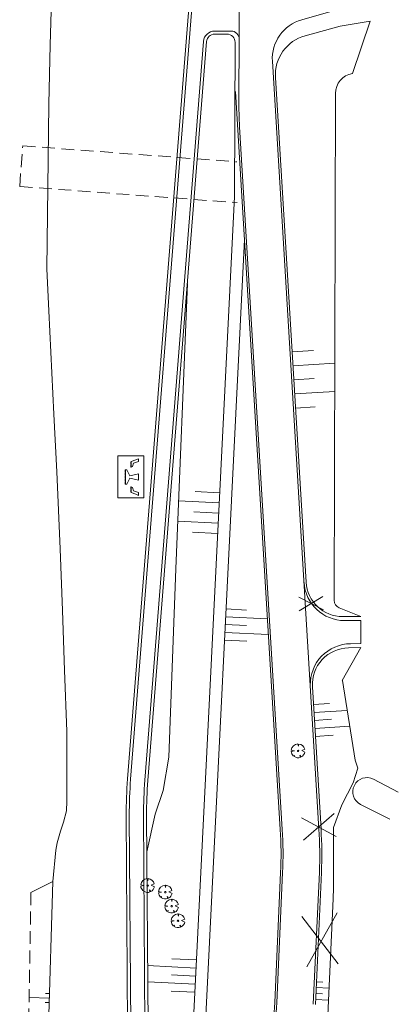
# Model space of a CAD drawing. Header units: metres. Extents: x 102313 to 104557, y 415820 to 422103.
# Tile 242 of 256: x 102643 to 102736, y 420379 to 420621. Entities that reach past the tile are written whole.
import ezdxf

# ---------------------------------------------------------------- set-up
doc = ezdxf.new("R2010")
doc.units = ezdxf.units.M
doc.header["$MEASUREMENT"] = 0
doc.linetypes.add('HIDDEN2', pattern=[4.7625, 3.175, -1.5875])
for name, color, linetype, lineweight in [('N-BEBOUWING AMOVEREN', 10, 'Continuous', 0), ('N-BEPLANTING VERWIJDEREN', 104, 'Continuous', 0), ('N-ONTWERP', 2, 'Continuous', 0), ('N-ONTWERP-FIETSPAD', 30, 'Continuous', 0), ('N-ONTWERP-RECREATIEPUNT', 104, 'Continuous', 0), ('N-ONTWERP-TALUD', 3, 'Continuous', 0), ('N-ONTWERP-WEG', 30, 'Continuous', 0)]:
    doc.layers.add(name, color=color, linetype=linetype, lineweight=lineweight)

# ---------------------------------------------------------------- blocks, each defined once
blk = doc.blocks.new('SBMK')
at = {"color": 0, "flags": 128}
for points in [[(-13.9, 9.6), (-11.1, 9), (-12.1, 11.8)], [(-1.8, 16.8), (0, 9.2), (1.6, 16.8)], [(16.8, 0.4), (11.4, -0.7), (16.8, -1.2)], [(-15, -7.8), (-10.4, -4.4), (-15.9, -5.8)], [(4.2, -16.3), (0.6, -8.8), (-3.2, -16.6)]]:
    blk.add_lwpolyline(points, dxfattribs=at)
blk.add_lwpolyline([(-1.9, 0, 1), (1.8, 0, 1), (-1.9, 0)], format="xyb", dxfattribs=at)
at = {"color": 0}
for start, end in [(145.4075, 200.2477), (95.8899, 135.5711), (1.3252, 84.4398), (207.5009, 259.3455), (284.6649, 356.0474)]:
    blk.add_arc((0, 0), 16.9, start, end, dxfattribs=at)
blk = doc.blocks.new('RECREATIE1')
at = {"color": 0, "linetype": 'ByBlock', "lineweight": -2, "flags": 128}
for points in [[(0, 0), (34.24, 0), (34.24, 21.1), (0, 21.1), (0, 0)], [(2.83, 6.46), (4.25, 10.21), (4.25, 10.21), (4.25, 10.21), (8.91, 10.21), (8.41, 9.04), (5.69, 8.44), (4.15, 4.28), (1.94, 4.28), (2.83, 6.46)], [(4.56, 10.21), (6.42, 10.21), (6.42, 10.52), (4.56, 10.52), (4.56, 10.21)], [(7.04, 10.21), (8.91, 10.21), (8.91, 10.52), (7.04, 10.52), (7.04, 10.21)], [(11.04, 14.84), (12.9, 14.84), (12.9, 15.15), (11.04, 15.15), (11.04, 14.84)], [(16.94, 4.28), (14.4, 4.28), (15.98, 11.41), (11.13, 13.66), (11.04, 14.84), (16.94, 14.84), (22.85, 14.84), (22.75, 13.66), (17.91, 11.41), (19.49, 4.28), (16.94, 4.28)], [(13.53, 14.84), (15.39, 14.84), (15.39, 15.15), (13.53, 15.15), (13.53, 14.84)], [(16.01, 14.84), (17.88, 14.84), (17.88, 15.15), (16.01, 15.15), (16.01, 14.84)], [(18.5, 14.84), (20.36, 14.84), (20.36, 15.15), (18.5, 15.15), (18.5, 14.84)], [(20.98, 14.84), (22.85, 14.84), (22.85, 15.15), (20.98, 15.15), (20.98, 14.84)], [(26.85, 10.21), (24.98, 10.21), (24.98, 10.52), (26.85, 10.52), (26.85, 10.21)], [(31.06, 6.46), (29.64, 10.21), (29.64, 10.21), (29.64, 10.21), (24.98, 10.21), (25.48, 9.04), (28.2, 8.44), (29.74, 4.28), (31.94, 4.28), (31.06, 6.46)], [(29.33, 10.21), (27.47, 10.21), (27.47, 10.52), (29.33, 10.52), (29.33, 10.21)]]:
    blk.add_lwpolyline(points, close=True, dxfattribs=at)

msp = doc.modelspace()

# ---------------------------------------------------------------- linework, layer by layer
at = {"layer": 'N-BEBOUWING AMOVEREN', "ltscale": 0.1}
for p, q in [((102711.922, 420478.898), (102717.982, 420475.798)), ((102712.024, 420475.613), (102717.881, 420479.082)), ((102712.639, 420424.757), (102721.099, 420420.187)), ((102713.116, 420419.255), (102720.59, 420425.844)), ((102721.62, 420388.921), (102712.682, 420400.554)), ((102713.917, 420388.121), (102721.402, 420401.426))]:
    msp.add_line(p, q, dxfattribs=at)
at = {"layer": 'N-ONTWERP', "ltscale": 0.1}
for p, q in [((102722.093, 420619.148), (102729.477, 420620.364)), ((102725.123, 420607.512), (102729.477, 420620.364)), ((102694.294, 420617.193), (102691.267, 420617.193)), ((102722.093, 420619.148), (102713.524, 420616.799)), ((102689.273, 420615.351), (102674.862, 420433.911)), ((102696.102, 420577.313), (102684.879, 420351.658)), ((102722.698, 420474.173), (102727.176, 420474.173)), ((102724.125, 420466.489), (102727.191, 420466.534)), ((102725.772, 420438.925), (102722.636, 420458.457)), ((102736.386, 420431.065), (102730.26, 420434.265)), ((102734.331, 420424.421), (102727.132, 420428.04)), ((102670.074, 420345.151), (102669.55, 420425.307)), ((102674.55, 420425.34), (102675.074, 420345.183)), ((102646.121, 420406.4), (102651.546, 420409.094)), ((102649.956, 420356.087), (102651.546, 420409.094)), ((102707.466, 420411.285), (102706.014, 420379.39)), ((102717.48, 420411.361), (102716.004, 420378.935))]:
    msp.add_line(p, q, dxfattribs=at)
at = {"layer": 'N-ONTWERP', "ltscale": 0.01}
for p, q in [((102722.093, 420619.148), (102729.477, 420620.364)), ((102725.123, 420607.512), (102729.477, 420620.364)), ((102694.294, 420617.193), (102691.267, 420617.193)), ((102722.093, 420619.148), (102713.524, 420616.799)), ((102689.273, 420615.351), (102674.862, 420433.911)), ((102696.102, 420577.313), (102684.879, 420351.658)), ((102722.698, 420474.173), (102727.176, 420474.173)), ((102724.125, 420466.489), (102727.191, 420466.534)), ((102725.772, 420438.925), (102722.636, 420458.457)), ((102736.386, 420431.065), (102730.26, 420434.265)), ((102734.331, 420424.421), (102727.132, 420428.04)), ((102670.074, 420345.151), (102669.55, 420425.307)), ((102674.55, 420425.34), (102675.074, 420345.183)), ((102646.121, 420406.4), (102651.546, 420409.094)), ((102649.956, 420356.087), (102651.546, 420409.094)), ((102707.466, 420411.285), (102706.014, 420379.39)), ((102717.48, 420411.361), (102716.004, 420378.935))]:
    msp.add_line(p, q, dxfattribs=at)
at = {"layer": 'N-ONTWERP', "linetype": 'HIDDEN2'}
for p, q in [((102643.361, 420579.772), (102644.102, 420589.744)), ((102643.361, 420579.772), (102644.102, 420589.744)), ((102644.102, 420589.744), (102696.747, 420585.832)), ((102644.102, 420589.744), (102696.747, 420585.832)), ((102643.361, 420579.772), (102696.764, 420575.803)), ((102643.361, 420579.772), (102696.764, 420575.803)), ((102645.251, 420355.68), (102646.121, 420406.4)), ((102645.251, 420355.68), (102646.121, 420406.4))]:
    msp.add_line(p, q, dxfattribs=at)
at = {"layer": 'N-ONTWERP', "ltscale": 0.1, "flags": 128}
for points in [[(102669.877, 420434.307), (102685.981, 420636.999)], [(102651.16, 420625.707), (102650.851, 420614.571), (102650.537, 420600), (102650.245, 420579.644), (102650.022, 420559.594), (102650.52, 420549.241), (102651.721, 420523.894), (102652.454, 420509.704), (102653.282, 420490.763), (102653.886, 420475.67), (102654.381, 420460.974), (102654.965, 420445.98), (102654.952, 420428.845), (102654.891, 420426.435), (102654.086, 420423.699), (102653.4, 420421.469), (102652.531, 420418.571), (102652.206, 420416.769), (102651.546, 420409.094)], [(102696.294, 420615.183), (102696.102, 420577.313)], [(102706.186, 420606.549), (102713.715, 420482.627)], [(102698.583, 420566.793), (102687.875, 420351.509)], [(102684.558, 420555.988), (102681.726, 420485.916), (102679.965, 420439.645), (102678.62, 420431.49), (102676.649, 420425.63), (102674.608, 420416.438)], [(102722.621, 420458.43), (102727.191, 420466.534)], [(102720.501, 420422.34), (102722.5, 420427.924), (102725.305, 420433.309), (102726.412, 420436.924), (102725.772, 420438.925)]]:
    msp.add_lwpolyline(points, dxfattribs=at)
at = {"layer": 'N-ONTWERP', "ltscale": 0.01, "flags": 128}
for points in [[(102669.877, 420434.307), (102685.981, 420636.999)], [(102651.16, 420625.707), (102650.851, 420614.571), (102650.537, 420600), (102650.245, 420579.644), (102650.022, 420559.594), (102650.52, 420549.241), (102651.721, 420523.894), (102652.454, 420509.704), (102653.282, 420490.763), (102653.886, 420475.67), (102654.381, 420460.974), (102654.965, 420445.98), (102654.952, 420428.845), (102654.891, 420426.435), (102654.086, 420423.699), (102653.4, 420421.469), (102652.531, 420418.571), (102652.206, 420416.769), (102651.546, 420409.094)], [(102696.294, 420615.183), (102696.102, 420577.313)], [(102706.186, 420606.549), (102713.715, 420482.627)], [(102698.583, 420566.793), (102687.875, 420351.509)], [(102684.558, 420555.988), (102681.726, 420485.916), (102679.965, 420439.645), (102678.62, 420431.49), (102676.649, 420425.63), (102674.608, 420416.438)], [(102722.621, 420458.43), (102727.191, 420466.534)], [(102720.501, 420422.34), (102722.5, 420427.924), (102725.305, 420433.309), (102726.412, 420436.924), (102725.772, 420438.925)]]:
    msp.add_lwpolyline(points, dxfattribs=at)
at = {"layer": 'N-ONTWERP', "ltscale": 0.1, "flags": 128}
for points in [[(102696.375, 420603.133), (102707.386, 420421.898, -0.0265511), (102707.466, 420411.285)], [(102720.925, 420602.589), (102720.632, 420478.168, 0.3064862), (102721.884, 420476.308), (102727.176, 420474.173)], [(102715.275, 420456.944), (102717.4, 420421.974, -0.0265511), (102717.48, 420411.361)], [(102720.501, 420422.34), (102720.47, 420409.154, -0.010787), (102720.367, 420404.841), (102719.082, 420376.312, -0.0524696), (102715.957, 420355.616), (102690.371, 420257.338, 0.4362004), (102694.313, 420251.159), (102713.793, 420247.61)]]:
    msp.add_lwpolyline(points, format="xyb", dxfattribs=at)
at = {"layer": 'N-ONTWERP', "ltscale": 0.01, "flags": 128}
for points in [[(102696.375, 420603.133), (102707.386, 420421.898, -0.0265511), (102707.466, 420411.285)], [(102720.925, 420602.589), (102720.632, 420478.168, 0.3064862), (102721.884, 420476.308), (102727.176, 420474.173)], [(102715.275, 420456.944), (102717.4, 420421.974, -0.0265511), (102717.48, 420411.361)], [(102720.501, 420422.34), (102720.47, 420409.154, -0.010787), (102720.367, 420404.841), (102719.082, 420376.312, -0.0524696), (102715.957, 420355.616), (102690.371, 420257.338, 0.4362004), (102694.313, 420251.159), (102713.793, 420247.61)]]:
    msp.add_lwpolyline(points, format="xyb", dxfattribs=at)
at = {"layer": 'N-ONTWERP', "ltscale": 0.1}
for centre, radius, start, end in [((102691.267, 420615.193), 2, 90, 175.45854), ((102694.294, 420615.193), 2, 359.70954, 90), ((102716.168, 420607.155), 10, 105.3278, 183.47661), ((102725.925, 420602.577), 5, 99.23201, 179.86507), ((102722.698, 420483.173), 9, 183.47661, 270), ((102724.258, 420457.49), 9, 90.84831, 183.47661), ((102774.548, 420425.993), 105, 175.45854, 180.37441), ((102774.548, 420425.993), 100, 175.45854, 180.37441), ((102728.696, 420431.152), 3.484, 63.31487, 243.31487), ((102616.107, 420383.484), 90, 345.40726, 357.39298)]:
    msp.add_arc(centre, radius, start, end, dxfattribs=at)
at = {"layer": 'N-ONTWERP', "ltscale": 0.01}
for centre, radius, start, end in [((102691.267, 420615.193), 2, 90, 175.45854), ((102694.294, 420615.193), 2, 359.70954, 90), ((102716.168, 420607.155), 10, 105.3278, 183.47661), ((102725.925, 420602.577), 5, 99.23201, 179.86507), ((102722.698, 420483.173), 9, 183.47661, 270), ((102724.258, 420457.49), 9, 90.84831, 183.47661), ((102774.548, 420425.993), 105, 175.45854, 180.37441), ((102774.548, 420425.993), 100, 175.45854, 180.37441), ((102728.696, 420431.152), 3.484, 63.31487, 243.31487), ((102616.107, 420383.484), 90, 345.40726, 357.39298)]:
    msp.add_arc(centre, radius, start, end, dxfattribs=at)
at = {"layer": 'N-ONTWERP-FIETSPAD', "ltscale": 0.1}
for p, q in [((102695.298, 420617.943), (102691.268, 420617.943)), ((102695.298, 420617.943), (102691.268, 420617.943)), ((102670.824, 420345.156), (102670.3, 420425.312)), ((102670.824, 420345.156), (102670.3, 420425.312)), ((102674.324, 420345.178), (102673.8, 420425.335)), ((102674.324, 420345.178), (102673.8, 420425.335))]:
    msp.add_line(p, q, dxfattribs=at)
at = {"layer": 'N-ONTWERP-FIETSPAD', "ltscale": 0.1, "flags": 128}
for points in [[(102670.625, 420434.248), (102686.731, 420636.978)], [(102670.625, 420434.248), (102686.731, 420636.978)], [(102674.114, 420433.97), (102688.526, 420615.411)], [(102674.114, 420433.97), (102688.526, 420615.411)]]:
    msp.add_lwpolyline(points, dxfattribs=at)
at = {"layer": 'N-ONTWERP-FIETSPAD', "ltscale": 0.1}
for centre, radius, start, end in [((102691.268, 420615.193), 2.75, 90, 175.45834), ((102691.268, 420615.193), 2.75, 90, 175.45834), ((102695.298, 420615.943), 2, 359.70954, 90), ((102695.298, 420615.943), 2, 359.70954, 90), ((102774.548, 420425.993), 104.25, 175.45854, 180.37441), ((102774.548, 420425.993), 104.25, 175.45854, 180.37441), ((102774.548, 420425.993), 100.75, 175.45854, 180.37441), ((102774.548, 420425.993), 100.75, 175.45854, 180.37441)]:
    msp.add_arc(centre, radius, start, end, dxfattribs=at)
at = {"layer": 'N-ONTWERP-TALUD', "ltscale": 0.1}
for p, q in [((102710.277, 420539.206), (102715.528, 420539.525)), ((102710.487, 420535.748), (102720.769, 420536.373)), ((102710.698, 420532.291), (102715.729, 420532.596)), ((102710.908, 420528.833), (102720.753, 420529.431)), ((102711.118, 420525.376), (102715.931, 420525.668)), ((102692.485, 420504.58), (102686.504, 420504.877)), ((102692.361, 420502.08), (102682.4, 420502.576)), ((102692.236, 420499.581), (102686.181, 420499.882)), ((102692.112, 420497.081), (102682.197, 420497.575)), ((102691.988, 420494.582), (102685.858, 420494.887)), ((102694.069, 420476.029), (102699.098, 420475.779)), ((102693.879, 420472.207), (102699.12, 420471.947)), ((102693.974, 420474.118), (102704.244, 420473.607)), ((102693.783, 420470.296), (102704.478, 420469.764)), ((102693.688, 420468.385), (102699.141, 420468.114)), ((102715.538, 420452.608), (102719.518, 420452.85)), ((102715.658, 420450.644), (102723.811, 420451.14)), ((102715.777, 420448.68), (102719.951, 420448.934)), ((102715.896, 420446.716), (102724.438, 420447.235)), ((102716.016, 420444.752), (102720.384, 420445.018)), ((102686.778, 420389.843), (102680.778, 420390.141)), ((102686.68, 420387.859), (102674.791, 420388.45)), ((102686.581, 420385.874), (102680.692, 420386.167)), ((102686.482, 420383.89), (102674.817, 420384.47)), ((102716.191, 420383.055), (102719.379, 420382.91)), ((102716.257, 420384.505), (102717.851, 420384.433)), ((102650.688, 420380.492), (102645.679, 420380.642)), ((102650.722, 420381.609), (102649.697, 420381.64)), ((102686.384, 420381.906), (102680.607, 420382.193)), ((102716.059, 420380.155), (102719.248, 420380.01)), ((102716.125, 420381.605), (102717.719, 420381.533)), ((102650.655, 420379.376), (102649.645, 420379.406))]:
    msp.add_line(p, q, dxfattribs=at)
at = {"layer": 'N-ONTWERP-WEG', "ltscale": 0.1}
for p, q in [((102731.784, 420626.197), (102712.675, 420620.73)), ((102723.199, 420473.173), (102727.176, 420473.173)), ((102727.176, 420467.534), (102727.176, 420473.173)), ((102724.611, 420467.496), (102727.176, 420467.534))]:
    msp.add_line(p, q, dxfattribs=at)
at = {"layer": 'N-ONTWERP-WEG', "ltscale": 0.01}
for p, q in [((102723.199, 420473.173), (102727.176, 420473.173)), ((102727.176, 420467.534), (102727.176, 420473.173)), ((102724.611, 420467.496), (102727.176, 420467.534))]:
    msp.add_line(p, q, dxfattribs=at)
at = {"layer": 'N-ONTWERP-WEG', "ltscale": 0.1, "flags": 128}
for points in [[(102704.315, 420819.472), (102700.652, 420801.203, 0.0389619), (102699.721, 420793.478), (102697.99, 420752.419), (102697.851, 420724.94), (102697.223, 420600.994, 0.0164384), (102697.405, 420594.423), (102707.886, 420421.901, -0.0265511), (102707.967, 420411.289), (102706.511, 420379.315, -0.0523453), (102703.701, 420360.734), (102664.928, 420211.805)], [(102705.445, 420610.509), (102716.899, 420421.97, -0.0265511), (102716.981, 420411.384), (102715.504, 420378.958)]]:
    msp.add_lwpolyline(points, format="xyb", dxfattribs=at)
at = {"layer": 'N-ONTWERP-WEG', "ltscale": 0.01, "flags": 128}
for points in [[(102704.315, 420819.472), (102700.652, 420801.203, 0.0389619), (102699.721, 420793.478), (102697.99, 420752.419), (102697.851, 420724.94), (102697.223, 420600.994, 0.0164384), (102697.405, 420594.423), (102707.886, 420421.901, -0.0265511), (102707.967, 420411.289), (102706.511, 420379.315, -0.0523453), (102703.701, 420360.734), (102664.928, 420211.805)], [(102705.445, 420610.509), (102716.899, 420421.97, -0.0265511), (102716.981, 420411.384), (102715.504, 420378.958)]]:
    msp.add_lwpolyline(points, format="xyb", dxfattribs=at)
at = {"layer": 'N-ONTWERP-WEG', "ltscale": 0.1}
for centre, start, end in [((102715.426, 420611.115), 105.96719, 183.47661), ((102723.199, 420483.173), 183.47661, 270), ((102724.759, 420457.497), 90.84831, 181.47898)]:
    msp.add_arc(centre, 10, start, end, dxfattribs=at)
at = {"layer": 'N-ONTWERP-WEG', "ltscale": 0.01}
for centre, start, end in [((102715.426, 420611.115), 105.96719, 183.47661), ((102723.199, 420483.173), 183.47661, 270), ((102724.759, 420457.497), 90.84831, 181.47898)]:
    msp.add_arc(centre, 10, start, end, dxfattribs=at)

# ---------------------------------------------------------------- block references
at = {"layer": 'N-BEPLANTING VERWIJDEREN', "ltscale": 0.1, "xscale": 0.1, "yscale": 0.1, "zscale": 0.1, "rotation": 90}
for p in [(102711.772, 420441.189), (102674.789, 420408.126), (102679.14, 420406.507), (102680.708, 420403.065), (102682.276, 420399.472)]:
    msp.add_blockref('SBMK', p, dxfattribs=at)
at = {"layer": 'N-ONTWERP-RECREATIEPUNT', "ltscale": 0.1, "xscale": 0.3, "yscale": 0.3, "zscale": 0.3, "rotation": 90}
msp.add_blockref('RECREATIE1', (102673.823, 420503.347), dxfattribs=at)

doc.saveas('drawing.dxf')
